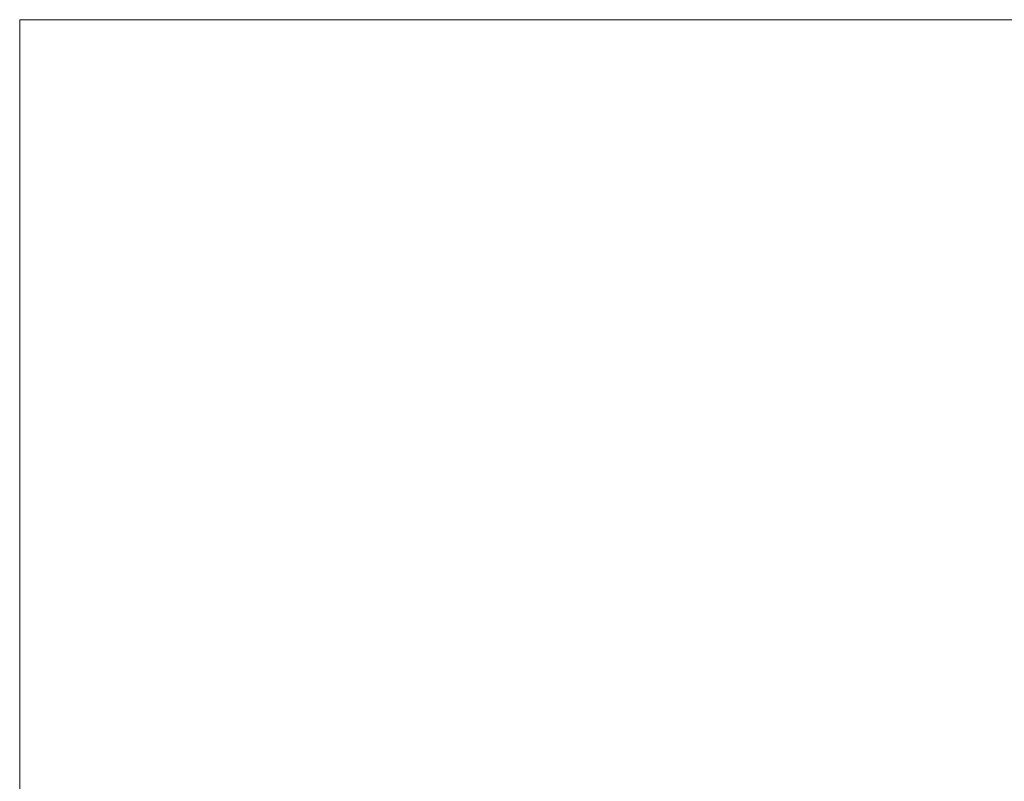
# Model space of a CAD drawing. Extents: x -24 to 2001456, y -723 to 1994347.
# Tile 3 of 11: x -24 to 107, y 176 to 278. Entities that reach past the tile are written whole.
import ezdxf

# ---------------------------------------------------------------- set-up
doc = ezdxf.new("R2010")
doc.units = 0
doc.header["$MEASUREMENT"] = 0
doc.layers.add('B_ANNO_NOPLOT', color=47, linetype='Continuous', lineweight=18, plot=False)

# ---------------------------------------------------------------- blocks, each defined once
blk = doc.blocks.new('*U121')
at = {"layer": 'B_ANNO_NOPLOT', "flags": 128}
blk.add_lwpolyline([(0, -1085.1956), (0, -770.1956), (404.9096, -770.1956), (404.9096, -786.6267), (472.5, -786.6267), (472.5, -1034.5711), (395.7134, -1034.5711), (395.7134, -1085.1956)], close=True, dxfattribs=at)
blk = doc.blocks.new('INS_G45WDET_BASE')
at = {"layer": 'B_ANNO_NOPLOT', "flags": 128}
blk.add_lwpolyline([(0, -12), (0, 303), (404.91, 303), (404.91, 286.57), (472.5, 286.57), (472.5, 38.62), (395.71, 38.62), (395.71, -12)], close=True, dxfattribs=at)

msp = doc.modelspace()

# ---------------------------------------------------------------- block references
msp.add_blockref('*U121', (-24.4, 1048.41))

# ---------------------------------------------------------------- next in the draw order: block references
msp.add_blockref('INS_G45WDET_BASE', (-24.4, -24.79))

doc.saveas('drawing.dxf')
